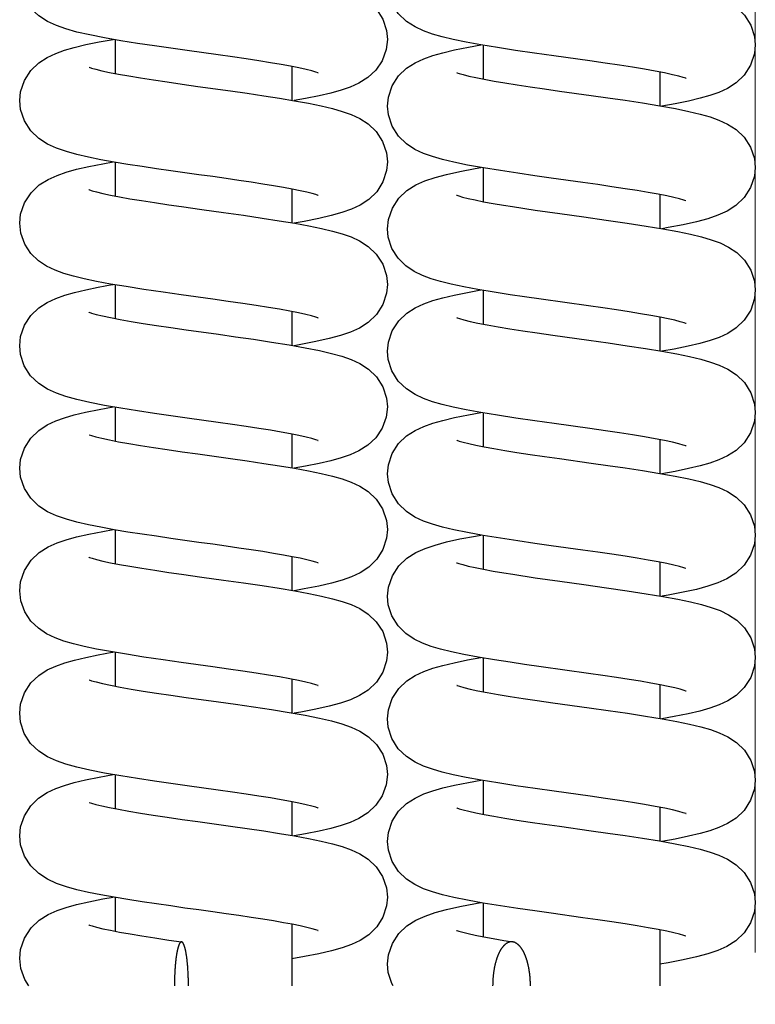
# Model space of a CAD drawing. Header units: millimetres. Extents: x 132157 to 155303, y 33763 to 45643.
# Tile 73 of 256: x 140717 to 140750, y 40535 to 40579. Entities that reach past the tile are written whole.
import ezdxf

# ---------------------------------------------------------------- set-up
doc = ezdxf.new("R2010")
doc.units = ezdxf.units.MM
doc.header["$LTSCALE"] = 20
doc.header["$PDMODE"] = 35
doc.header["$PDSIZE"] = 10
doc.linetypes.add('ČERCHOVANÁ2', pattern=[12.7, 6.35, -3.175, 0, -3.175])
doc.linetypes.add('ČÁRKOVANÁ2', pattern=[9.525, 6.35, -3.175])
doc.layers.add('KOTY', color=7, linetype='Continuous')
doc.layers.add('PŘEJEZD', color=7, linetype='ČÁRKOVANÁ2')
doc.layers.add('OSY', color=1, linetype='ČERCHOVANÁ2', lineweight=9)
doc.styles.get("Standard").update_dxf_attribs({"font": 'arial.ttf'})
doc.dimstyles.get("Standard").update_dxf_attribs({"dimscale": 20, "dimtxt": 3, "dimasz": 3, "dimexe": 1, "dimexo": 0, "dimgap": 1.5, "dimtad": 1, "dimdsep": 46, "dimtxsty": 'Standard', "dimcen": 0, "dimdle": 1, "dimclrd": 256, "dimclre": 256, "dimclrt": 256, "dimaunit": 1, "dimadec": 0, "dimazin": 0, "dimtfac": 0.6, "dimtmove": 0, "dimatfit": 3, "dimfxl": 0, "dimtolj": 1, "dimarcsym": 0})

# ---------------------------------------------------------------- blocks, each defined once
blk = doc.blocks.new('*D529')
at = {"layer": 'Defpoints', "color": 0, "ltscale": 0.5}
for p in [(139486.503, 40683.925), (140853.17, 40683.925), (140853.17, 40069.259)]:
    blk.add_point(p, dxfattribs=at)
at = {"layer": 'KOTY', "lineweight": -2, "ltscale": 0.5}
for p, q in [((140853.17, 40683.925), (139466.503, 40683.925)), ((139486.503, 40129.259), (139486.503, 40623.925)), ((140853.17, 40069.259), (139466.503, 40069.259))]:
    blk.add_line(p, q, dxfattribs=at)
at = {"layer": 'KOTY', "ltscale": 0.5}
for points in [[(139476.503, 40623.925), (139496.503, 40623.925), (139486.503, 40683.925)], [(139476.503, 40129.259), (139496.503, 40129.259), (139486.503, 40069.259)]]:
    blk.add_solid(points, dxfattribs=at)
at = {"layer": 'KOTY', "ltscale": 0.5, "insert": (139418.543, 40376.592), "char_height": 60, "attachment_point": 5, "rotation": 90}
blk.add_mtext('\\A1;TYČ 922', dxfattribs=at)

msp = doc.modelspace()

# ---------------------------------------------------------------- linework, layer by layer
at = {"layer": 'OSY', "ltscale": 0.5}
msp.add_line((140749.8365, 34309.2588), (140749.8365, 40699.2588), dxfattribs=at)
at = {"layer": 'PŘEJEZD', "ltscale": 0.5}
for p, q in [((140720.8365, 40578.5333), (140720.8365, 40577.0024)), ((140737.5031, 40578.2821), (140737.5031, 40576.7516)), ((140728.8365, 40577.3203), (140728.8365, 40575.7897)), ((140745.5031, 40577.0693), (140745.5031, 40575.54)), ((140720.8365, 40572.9768), (140720.8365, 40571.4471)), ((140737.5031, 40572.7262), (140737.5031, 40571.196)), ((140728.8365, 40571.7652), (140728.8365, 40570.2343)), ((140745.5031, 40571.5145), (140745.5031, 40569.9837)), ((140720.8365, 40567.4223), (140720.8365, 40565.8919)), ((140737.5031, 40567.172), (140737.5031, 40565.6415)), ((140742.277, 40566.4691), (140740.1298, 40566.7701)), ((140728.8365, 40566.2094), (140728.8365, 40564.6788)), ((140745.5031, 40565.9595), (140745.5031, 40564.4287)), ((140720.8365, 40561.8673), (140720.8365, 40560.3364)), ((140737.5031, 40561.6161), (140737.5031, 40560.0856)), ((140728.8365, 40560.6543), (140728.8365, 40559.1237)), ((140745.5031, 40560.4033), (140745.5031, 40558.874)), ((140720.8365, 40556.3108), (140720.8365, 40554.7811)), ((140737.5031, 40556.0602), (140737.5031, 40554.53)), ((140728.8365, 40555.0992), (140728.8365, 40553.5683)), ((140745.5031, 40554.8485), (140745.5031, 40553.3177)), ((140720.8365, 40550.7563), (140720.8365, 40549.2259)), ((140737.5031, 40550.506), (140737.5031, 40548.9755)), ((140742.2801, 40549.8027), (140740.1339, 40550.1035)), ((140728.8365, 40549.5434), (140728.8365, 40548.0128)), ((140745.5031, 40549.2934), (140745.5031, 40547.7627)), ((140720.8365, 40545.2013), (140720.8365, 40543.6704)), ((140737.5031, 40544.9501), (140737.5031, 40543.4196)), ((140728.8365, 40543.9883), (140728.8365, 40542.4577)), ((140745.5031, 40543.7373), (140745.5031, 40542.208)), ((140720.8365, 40539.6448), (140720.8365, 40538.1151)), ((140737.5031, 40539.3942), (140737.5031, 40537.864)), ((140728.8365, 40538.4332), (140728.8365, 40535.6369)), ((140745.5031, 40538.1825), (140745.5031, 40535.6369))]:
    msp.add_line(p, q, dxfattribs=at)
for points in [[(140724.042, 40582.0503), (140725.5073, 40581.8452), (140726.2846, 40581.7358), (140727.0959, 40581.6189), (140727.919, 40581.4948), (140728.7131, 40581.3667), (140729.4436, 40581.2371), (140730.0873, 40581.1079), (140730.6361, 40580.9795), (140731.1037, 40580.8478), (140731.5188, 40580.7016), (140731.914, 40580.5187), (140732.304, 40580.2673), (140732.6667, 40579.9187), (140732.956, 40579.4685), (140733.1289, 40578.9553), (140733.1698, 40578.5497)], [(140740.6517, 40581.808), (140742.2826, 40581.5796), (140743.1586, 40581.4559), (140744.0255, 40581.3296), (140744.8491, 40581.2031), (140745.6014, 40581.0784), (140746.2709, 40580.9561), (140746.8565, 40580.8351), (140747.3617, 40580.7139), (140747.8008, 40580.5878), (140748.1979, 40580.4462), (140748.5846, 40580.2662), (140748.977, 40580.012), (140749.3444, 40579.6548), (140749.6332, 40579.196), (140749.7997, 40578.6841), (140749.8365, 40578.2993)], [(140725.4927, 40577.8468), (140724.0927, 40578.0426), (140723.3582, 40578.1461), (140722.6067, 40578.2544), (140721.8458, 40578.3686), (140721.0857, 40578.4898), (140720.3524, 40578.6176), (140719.6822, 40578.7491), (140719.0967, 40578.8829), (140718.598, 40579.0208), (140718.1641, 40579.172), (140717.7593, 40579.3587), (140717.3638, 40579.6142), (140717, 40579.9664), (140716.7128, 40580.4177), (140716.5423, 40580.9308), (140716.5031, 40581.3279)], [(140742.3339, 40577.5718), (140740.7108, 40577.799), (140739.8381, 40577.9223), (140738.974, 40578.0482), (140738.1524, 40578.1745), (140737.401, 40578.299), (140736.7322, 40578.4213), (140736.1468, 40578.5424), (140735.6415, 40578.6637), (140735.2024, 40578.7899), (140734.8053, 40578.9318), (140734.4186, 40579.1123), (140734.0265, 40579.3669), (140733.6596, 40579.7248), (140733.3713, 40580.1847), (140733.2054, 40580.6989), (140733.1698, 40581.0774)], [(140716.5031, 40575.7721), (140716.5434, 40576.1746), (140716.7152, 40576.6872), (140717.0033, 40577.1374), (140717.3631, 40577.4851), (140717.7477, 40577.7349), (140718.1352, 40577.9163), (140718.5365, 40578.0598), (140718.9785, 40578.1868), (140719.4924, 40578.3099), (140720.1038, 40578.4356), (140720.7379, 40578.5504)], [(140733.1698, 40578.5502), (140733.1164, 40578.0867), (140732.9322, 40577.5835), (140732.6466, 40577.1574), (140732.2806, 40576.8148), (140731.878, 40576.5621), (140731.4764, 40576.3816), (140731.0636, 40576.2397), (140730.6055, 40576.1126), (140730.0748, 40575.9893), (140729.4527, 40575.8645), (140728.9373, 40575.7729)], [(140733.1698, 40575.5217), (140733.2103, 40575.9254), (140733.3829, 40576.4389), (140733.6722, 40576.8898), (140734.0344, 40577.2383), (140734.4224, 40577.4889), (140734.814, 40577.6708), (140735.2215, 40577.8152), (140735.676, 40577.9444), (140736.2084, 40578.0703), (140736.8397, 40578.1984), (140737.4015, 40578.299)], [(140749.8365, 40578.2998), (140749.7972, 40577.9024), (140749.624, 40577.3839), (140749.3318, 40576.929), (140748.9669, 40576.5793), (140748.5777, 40576.3293), (140748.1857, 40576.1481), (140747.7791, 40576.0045), (140747.3307, 40575.8772), (140746.812, 40575.7542), (140746.2013, 40575.6297), (140745.6034, 40575.5219)], [(140730.017, 40577.0373), (140730.0264, 40577.0326), (140730.0223, 40577.0336), (140729.9212, 40577.0681), (140729.7348, 40577.1218), (140729.477, 40577.186), (140729.1569, 40577.2565), (140728.7799, 40577.3315), (140728.3496, 40577.41), (140727.8688, 40577.4915), (140727.3399, 40577.5759), (140726.7651, 40577.6633), (140726.1477, 40577.7536), (140725.4927, 40577.8468)], [(140746.6878, 40576.7848), (140746.6965, 40576.7806), (140746.6826, 40576.7856), (140746.569, 40576.8235), (140746.3669, 40576.8805), (140746.0842, 40576.9493), (140745.7272, 40577.026), (140745.3015, 40577.1083), (140744.8136, 40577.1946), (140744.2704, 40577.284), (140743.6793, 40577.3757), (140743.0377, 40577.4708), (140742.3339, 40577.5718)], [(140719.6537, 40577.2861), (140719.6448, 40577.2904), (140719.6529, 40577.2878), (140719.7586, 40577.252), (140719.9523, 40577.1967), (140720.2238, 40577.1298), (140720.5668, 40577.0552), (140720.9761, 40576.9751), (140721.4475, 40576.8907), (140721.9766, 40576.8027), (140722.5591, 40576.7115), (140723.1899, 40576.6174), (140723.8633, 40576.5203), (140724.5726, 40576.4203), (140726.0626, 40576.2119)], [(140736.3216, 40577.0351), (140736.3125, 40577.0396), (140736.3176, 40577.0382), (140736.4169, 40577.0043), (140736.6, 40576.9514), (140736.8563, 40576.8874), (140737.177, 40576.8165), (140737.5577, 40576.7407), (140737.9959, 40576.6608), (140738.4899, 40576.5772), (140739.0381, 40576.49), (140739.6373, 40576.3993), (140740.2811, 40576.3055), (140740.9622, 40576.2088)], [(140726.0626, 40576.2119), (140726.8176, 40576.1041), (140727.5605, 40575.9944), (140728.2776, 40575.8829), (140728.9568, 40575.7697), (140729.5882, 40575.6542), (140730.1625, 40575.5362), (140730.6724, 40575.4148), (140731.1224, 40575.2866), (140731.5298, 40575.1418), (140731.9179, 40574.9612), (140732.3002, 40574.7149), (140732.6591, 40574.3724), (140732.9499, 40573.9257), (140733.1269, 40573.41), (140733.1698, 40572.9944)], [(140740.9622, 40576.2088), (140742.4048, 40576.0071), (140743.1612, 40575.9002), (140743.9385, 40575.7872), (140744.73, 40575.6665), (140745.5048, 40575.5397), (140746.2134, 40575.4118), (140746.8237, 40575.287), (140747.3402, 40575.1642), (140747.7859, 40575.0372), (140748.1901, 40574.894), (140748.5802, 40574.7132), (140748.9676, 40574.4639), (140749.3308, 40574.116), (140749.6221, 40573.664), (140749.7958, 40573.1487), (140749.8365, 40572.744)], [(140730.0183, 40571.4813), (140730.0269, 40571.477), (140730.0231, 40571.4779), (140729.9292, 40571.5102), (140729.7569, 40571.5605), (140729.5154, 40571.6216), (140729.2127, 40571.6894), (140728.8562, 40571.7616), (140728.4518, 40571.8366), (140728.0037, 40571.9138), (140727.5158, 40571.993), (140726.9921, 40572.0739), (140726.4368, 40572.1563), (140725.854, 40572.2403), (140725.2484, 40572.3258), (140724.625, 40572.413), (140723.9889, 40572.5018), (140723.3443, 40572.5927), (140722.6959, 40572.686), (140722.0487, 40572.7822), (140721.4089, 40572.8818), (140720.7832, 40572.9857), (140720.1819, 40573.0941), (140719.6173, 40573.2075), (140719.0963, 40573.3277), (140718.6173, 40573.4596), (140718.1754, 40573.6123), (140717.7608, 40573.8026), (140717.3633, 40574.0593), (140717.0022, 40574.4084), (140716.717, 40574.8536), (140716.5445, 40575.3647), (140716.5031, 40575.7725)], [(140742.0211, 40572.0605), (140740.5897, 40572.2606), (140739.841, 40572.3665), (140739.0712, 40572.4784), (140738.2856, 40572.5981), (140737.5132, 40572.7244), (140736.8005, 40572.8529), (140736.1803, 40572.9796), (140735.6568, 40573.1044), (140735.2079, 40573.2329), (140734.803, 40573.3774), (140734.4127, 40573.5601), (140734.0258, 40573.8122), (140733.665, 40574.1628), (140733.3778, 40574.6155), (140733.2081, 40575.1296), (140733.1698, 40575.5221)], [(140716.5031, 40570.2167), (140716.5432, 40570.6185), (140716.7185, 40571.1386), (140717.0168, 40571.5983), (140717.3921, 40571.952), (140717.7925, 40572.2035), (140718.1934, 40572.384), (140718.6123, 40572.5281), (140719.0821, 40572.658), (140719.6285, 40572.7841), (140720.2657, 40572.9109), (140720.7367, 40572.994)], [(140733.1698, 40572.9949), (140733.1316, 40572.6028), (140732.964, 40572.093), (140732.6808, 40571.6431), (140732.3214, 40571.2909), (140731.9305, 40571.0349), (140731.5317, 40570.8482), (140731.1079, 40570.6981), (140730.6235, 40570.5619), (140730.0531, 40570.4293), (140729.3956, 40570.2985), (140728.9365, 40570.2176)], [(140733.1698, 40569.9663), (140733.2133, 40570.3847), (140733.3894, 40570.8971), (140733.6797, 40571.3434), (140734.0471, 40571.6927), (140734.4503, 40571.9484), (140734.869, 40572.1371), (140735.3238, 40572.2913), (140735.8434, 40572.431), (140736.4497, 40572.5661), (140737.1482, 40572.7001), (140737.4049, 40572.7439)], [(140749.8365, 40572.7445), (140749.7967, 40572.3442), (140749.6238, 40571.8282), (140749.3318, 40571.3737), (140748.9601, 40571.0187), (140748.5543, 40570.7615), (140748.1363, 40570.5733), (140747.6852, 40570.4203), (140747.1719, 40570.282), (140746.575, 40570.1485), (140745.8846, 40570.0155), (140745.6026, 40569.9672)], [(140746.6831, 40571.2318), (140746.6926, 40571.2271), (140746.6897, 40571.2275), (140746.5905, 40571.2615), (140746.4054, 40571.315), (140746.1462, 40571.3796), (140745.8208, 40571.4514), (140745.434, 40571.5282), (140744.9893, 40571.609), (140744.4897, 40571.6933), (140743.938, 40571.7808), (140743.3389, 40571.8713), (140742.6978, 40571.9646), (140742.0211, 40572.0605)], [(140719.6546, 40571.7303), (140719.6396, 40571.7376), (140719.6624, 40571.729), (140719.7817, 40571.6896), (140719.9868, 40571.6323), (140720.2662, 40571.5648), (140720.6135, 40571.4903), (140721.0248, 40571.4107), (140721.4977, 40571.3267), (140722.0299, 40571.2388), (140722.6184, 40571.1472), (140723.2594, 40571.0519), (140723.8297, 40570.9698)], [(140736.3027, 40571.4888), (140736.3121, 40571.485), (140736.4011, 40571.454), (140736.5759, 40571.4026), (140736.8265, 40571.3391), (140737.1447, 40571.268), (140737.523, 40571.192), (140737.954, 40571.1129), (140738.4302, 40571.0317), (140738.8384, 40570.9659)], [(140723.8297, 40570.9698), (140724.7552, 40570.8395), (140725.734, 40570.7028), (140726.6463, 40570.5735), (140727.4884, 40570.4499), (140728.2614, 40570.3302), (140728.9688, 40570.2122), (140729.6076, 40570.0952), (140730.1743, 40569.9783), (140730.6726, 40569.8595), (140731.1139, 40569.7339), (140731.5184, 40569.5911), (140731.9084, 40569.411), (140732.2956, 40569.1631), (140732.6598, 40568.8163), (140732.953, 40568.3641), (140733.1285, 40567.8469), (140733.1698, 40567.4391)], [(140738.8385, 40570.9658), (140739.8561, 40570.8117), (140740.9767, 40570.6514), (140742.0625, 40570.4997), (140743.086, 40570.3556), (140744.0305, 40570.2182), (140744.8876, 40570.0863), (140745.6516, 40569.959), (140746.3213, 40569.8356), (140746.9019, 40569.7143), (140747.4037, 40569.5922), (140747.8417, 40569.464), (140748.2397, 40569.3185), (140748.6232, 40569.1343), (140749.0017, 40568.8819), (140749.3523, 40568.5345), (140749.631, 40568.09), (140749.7973, 40567.5855), (140749.8365, 40567.1887)], [(140723.8159, 40566.9707), (140723.0012, 40567.0864), (140722.1293, 40567.2147), (140721.3325, 40567.3388), (140720.6163, 40567.4594), (140719.9811, 40567.5776), (140719.4229, 40567.6949), (140718.9345, 40567.8141), (140718.5019, 40567.9406), (140718.1033, 40568.086), (140717.7205, 40568.2692), (140717.3478, 40568.5161), (140717.0083, 40568.8458), (140716.7346, 40569.2626), (140716.5546, 40569.762), (140716.5031, 40570.2172)], [(140738.7295, 40566.9743), (140738.009, 40567.0868), (140737.2691, 40567.2115), (140736.6223, 40567.3322), (140736.0608, 40567.451), (140735.5746, 40567.5708), (140735.1472, 40567.6971), (140734.7545, 40567.842), (140734.3738, 40568.0263), (140733.9973, 40568.2795), (140733.6477, 40568.6287), (140733.3705, 40569.0757), (140733.2067, 40569.5815), (140733.1698, 40569.9668)], [(140716.5031, 40564.6614), (140716.5458, 40565.076), (140716.7222, 40565.591), (140717.0121, 40566.0374), (140717.37, 40566.3798), (140717.7509, 40566.626), (140718.1373, 40566.8065), (140718.5425, 40566.9511), (140718.9891, 40567.0789), (140719.495, 40567.1998), (140720.0656, 40567.3175), (140720.6949, 40567.433), (140720.7343, 40567.4395)], [(140733.1698, 40567.4395), (140733.1297, 40567.038), (140732.9569, 40566.5226), (140732.6665, 40566.0703), (140732.2988, 40565.7179), (140731.8985, 40565.4623), (140731.4868, 40565.275), (140731.041, 40565.1221), (140730.5261, 40564.9822), (140729.9257, 40564.8472), (140729.2481, 40564.716), (140728.9331, 40564.6617)], [(140733.1698, 40564.411), (140733.2109, 40564.8175), (140733.3856, 40565.3338), (140733.6779, 40565.7859), (140734.0419, 40566.1334), (140734.4298, 40566.3822), (140734.8205, 40566.5627), (140735.226, 40566.706), (140735.6729, 40566.8329), (140736.1893, 40566.9555), (140736.797, 40567.0796), (140737.4028, 40567.1889)], [(140749.8365, 40567.1891), (140749.7978, 40566.7948), (140749.6268, 40566.2791), (140749.3376, 40565.8253), (140748.9746, 40565.4746), (140748.5854, 40565.2227), (140748.1927, 40565.0402), (140747.7843, 40564.8954), (140747.3286, 40564.766), (140746.7942, 40564.6397), (140746.1593, 40564.511), (140745.6046, 40564.4119)], [(140730.0114, 40565.9295), (140730.0282, 40565.9211), (140730.0204, 40565.9236), (140729.9176, 40565.9585), (140729.7297, 40566.0125), (140729.4657, 40566.0779), (140729.1329, 40566.1509), (140728.7367, 40566.229), (140728.2817, 40566.3112), (140727.7725, 40566.3966), (140727.2138, 40566.4847), (140726.6086, 40566.5758), (140725.9556, 40566.6705), (140725.2535, 40566.7698), (140723.8159, 40566.9707)], [(140740.1298, 40566.7701), (140739.3779, 40566.878), (140738.7294, 40566.9743)], [(140719.6565, 40566.174), (140719.6467, 40566.1789), (140719.6516, 40566.1777), (140719.7601, 40566.1409), (140719.9642, 40566.0829), (140720.2545, 40566.0121), (140720.6215, 40565.9334), (140721.056, 40565.8496), (140721.5518, 40565.7622), (140722.1036, 40565.6717), (140722.7062, 40565.5786), (140723.3541, 40565.4828), (140724.0411, 40565.3844)], [(140746.7023, 40565.6672), (140746.6942, 40565.6704), (140746.6074, 40565.7008), (140746.4383, 40565.7507), (140746.1967, 40565.8124), (140745.8913, 40565.8812), (140745.5273, 40565.955), (140745.108, 40566.0327), (140744.636, 40566.1138), (140744.1139, 40566.1981), (140743.5444, 40566.2854), (140742.9308, 40566.3757), (140742.277, 40566.4691)], [(140736.3198, 40565.9253), (140736.3107, 40565.9298), (140736.322, 40565.9259), (140736.433, 40565.8886), (140736.6327, 40565.832), (140736.9132, 40565.7635), (140737.2682, 40565.687), (140737.692, 40565.6049), (140738.1782, 40565.5186), (140738.7195, 40565.4294), (140739.3092, 40565.3378), (140739.9515, 40565.2425), (140740.6585, 40565.141)], [(140724.0411, 40565.3844), (140725.5062, 40565.1793), (140726.2834, 40565.07), (140727.0945, 40564.9531), (140727.9174, 40564.8291), (140728.7117, 40564.7009), (140729.4424, 40564.5713), (140730.0863, 40564.4421), (140730.6355, 40564.3137), (140731.1034, 40564.1819), (140731.5185, 40564.0357), (140731.9138, 40563.8528), (140732.3039, 40563.6014), (140732.6666, 40563.2527), (140732.956, 40562.8026), (140733.1289, 40562.2894), (140733.1698, 40561.8837)], [(140740.6585, 40565.141), (140742.2918, 40564.9123), (140743.1673, 40564.7886), (140744.0328, 40564.6625), (140744.8548, 40564.5361), (140745.6056, 40564.4117), (140746.2739, 40564.2895), (140746.8587, 40564.1686), (140747.3635, 40564.0474), (140747.8022, 40563.9214), (140748.199, 40563.7797), (140748.5855, 40563.5997), (140748.9776, 40563.3455), (140749.3447, 40562.9885), (140749.6332, 40562.5299), (140749.7997, 40562.0182), (140749.8365, 40561.6333)], [(140725.4921, 40561.1809), (140724.092, 40561.3767), (140723.3574, 40561.4802), (140722.6059, 40561.5885), (140721.8449, 40561.7027), (140721.0847, 40561.824), (140720.3514, 40561.9518), (140719.6813, 40562.0833), (140719.0961, 40562.2171), (140718.5977, 40562.355), (140718.164, 40562.5061), (140717.7593, 40562.6927), (140717.3638, 40562.9483), (140717, 40563.3004), (140716.7128, 40563.7517), (140716.5423, 40564.2648), (140716.5031, 40564.6619)], [(140742.3404, 40560.9048), (140740.7197, 40561.1318), (140739.8466, 40561.255), (140738.9814, 40561.3811), (140738.1582, 40561.5076), (140737.4052, 40561.6323), (140736.7353, 40561.7547), (140736.1491, 40561.8759), (140735.6433, 40561.9972), (140735.2038, 40562.1235), (140734.8064, 40562.2654), (140734.4195, 40562.4458), (140734.0271, 40562.7005), (140733.6598, 40563.0585), (140733.3713, 40563.5187), (140733.2054, 40564.033), (140733.1698, 40564.4114)], [(140716.5031, 40559.1061), (140716.5434, 40559.5085), (140716.7151, 40560.021), (140717.003, 40560.4711), (140717.3628, 40560.8188), (140717.7473, 40561.0687), (140718.1348, 40561.2501), (140718.536, 40561.3936), (140718.978, 40561.5206), (140719.4919, 40561.6438), (140720.1034, 40561.7695), (140720.7379, 40561.8844)], [(140733.1698, 40561.8842), (140733.1162, 40561.42), (140732.9319, 40560.917), (140732.6465, 40560.4913), (140732.2806, 40560.1488), (140731.878, 40559.8962), (140731.4764, 40559.7157), (140731.0637, 40559.5737), (140730.6058, 40559.4467), (140730.0753, 40559.3234), (140729.4535, 40559.1987), (140728.9373, 40559.1069)], [(140733.1698, 40558.8557), (140733.2103, 40559.2593), (140733.3827, 40559.7726), (140733.672, 40560.2235), (140734.034, 40560.572), (140734.4219, 40560.8226), (140734.8134, 40561.0045), (140735.2208, 40561.149), (140735.6753, 40561.2782), (140736.2074, 40561.4041), (140736.8385, 40561.5322), (140737.4015, 40561.633)], [(140749.8365, 40561.6338), (140749.7972, 40561.2364), (140749.624, 40560.7178), (140749.3318, 40560.263), (140748.9669, 40559.9133), (140748.5777, 40559.6633), (140748.1858, 40559.4821), (140747.7791, 40559.3385), (140747.3308, 40559.2112), (140746.8122, 40559.0883), (140746.2017, 40558.9638), (140745.6034, 40558.8559)], [(140730.017, 40560.3713), (140730.0264, 40560.3666), (140730.0223, 40560.3676), (140729.9212, 40560.4021), (140729.7348, 40560.4557), (140729.477, 40560.52), (140729.1569, 40560.5905), (140728.7798, 40560.6655), (140728.3495, 40560.744), (140727.8687, 40560.8255), (140727.3396, 40560.91), (140726.7648, 40560.9973), (140726.1473, 40561.0876), (140725.4921, 40561.1809)], [(140746.6878, 40560.1188), (140746.6965, 40560.1146), (140746.6826, 40560.1195), (140746.5693, 40560.1574), (140746.3673, 40560.2144), (140746.0851, 40560.2831), (140745.7285, 40560.3597), (140745.3035, 40560.4419), (140744.8163, 40560.5282), (140744.2739, 40560.6174), (140743.6837, 40560.709), (140743.043, 40560.8041), (140742.3404, 40560.9048)], [(140719.6537, 40560.6201), (140719.6448, 40560.6244), (140719.6529, 40560.6218), (140719.7586, 40560.586), (140719.9523, 40560.5307), (140720.2239, 40560.4638), (140720.5668, 40560.3892), (140720.9761, 40560.3091), (140721.4474, 40560.2247), (140721.9764, 40560.1367), (140722.5588, 40560.0456), (140723.1895, 40559.9514), (140723.8629, 40559.8544), (140724.5722, 40559.7544), (140726.062, 40559.546)], [(140736.3215, 40560.3691), (140736.3124, 40560.3736), (140736.3176, 40560.3722), (140736.417, 40560.3383), (140736.6, 40560.2854), (140736.8563, 40560.2214), (140737.1769, 40560.1505), (140737.5576, 40560.0747), (140737.9956, 40559.9949), (140738.4895, 40559.9113), (140739.0377, 40559.824), (140739.6368, 40559.7333), (140740.2806, 40559.6395), (140740.9616, 40559.5429)], [(140726.062, 40559.546), (140726.817, 40559.4382), (140727.5599, 40559.3285), (140728.277, 40559.217), (140728.9563, 40559.1038), (140729.5878, 40558.9883), (140730.1621, 40558.8703), (140730.6722, 40558.7489), (140731.1222, 40558.6207), (140731.5297, 40558.4759), (140731.9179, 40558.2953), (140732.3002, 40558.0489), (140732.6591, 40557.7065), (140732.9499, 40557.2597), (140733.1269, 40556.744), (140733.1698, 40556.3284)], [(140740.9616, 40559.5429), (140742.4042, 40559.3412), (140743.1605, 40559.2343), (140743.9376, 40559.1213), (140744.729, 40559.0007), (140745.5038, 40558.8739), (140746.2126, 40558.746), (140746.8232, 40558.6211), (140747.3399, 40558.4982), (140747.7857, 40558.3713), (140748.1899, 40558.228), (140748.5801, 40558.0473), (140748.9675, 40557.798), (140749.3308, 40557.45), (140749.6221, 40556.998), (140749.7958, 40556.4827), (140749.8365, 40556.078)], [(140730.0183, 40554.8153), (140730.0269, 40554.8111), (140730.0231, 40554.8119), (140729.9293, 40554.8442), (140729.7569, 40554.8945), (140729.5154, 40554.9556), (140729.2127, 40555.0234), (140728.8562, 40555.0956), (140728.4518, 40555.1706), (140728.0036, 40555.2479), (140727.5157, 40555.327), (140726.9921, 40555.4079), (140726.4367, 40555.4903), (140725.8539, 40555.5743), (140725.2483, 40555.6599), (140724.6249, 40555.747), (140723.9888, 40555.8358), (140723.3442, 40555.9267), (140722.6957, 40556.02), (140722.0485, 40556.1162), (140721.4086, 40556.2159), (140720.7829, 40556.3197), (140720.1816, 40556.4282), (140719.6169, 40556.5416), (140719.096, 40556.6618), (140718.617, 40556.7937), (140718.1752, 40556.9463), (140717.7607, 40557.1366), (140717.3632, 40557.3934), (140717.0022, 40557.7425), (140716.717, 40558.1877), (140716.5445, 40558.6987), (140716.5031, 40559.1065)], [(140742.0205, 40555.3946), (140740.589, 40555.5947), (140739.8403, 40555.7006), (140739.0704, 40555.8126), (140738.2846, 40555.9323), (140737.5122, 40556.0586), (140736.7997, 40556.187), (140736.1797, 40556.3138), (140735.6565, 40556.4385), (140735.2077, 40556.5669), (140734.8029, 40556.7115), (140734.4127, 40556.8942), (140734.0257, 40557.1462), (140733.665, 40557.4968), (140733.3778, 40557.9495), (140733.2081, 40558.4636), (140733.1698, 40558.8561)], [(140716.5031, 40553.5507), (140716.5433, 40553.9526), (140716.7185, 40554.4727), (140717.0169, 40554.9324), (140717.3923, 40555.2861), (140717.7927, 40555.5376), (140718.1936, 40555.7181), (140718.6126, 40555.8622), (140719.0826, 40555.9921), (140719.6291, 40556.1182), (140720.2665, 40556.2451), (140720.7367, 40556.328)], [(140733.1698, 40556.3289), (140733.1316, 40555.937), (140732.9642, 40555.4273), (140732.6812, 40554.9775), (140732.322, 40554.6253), (140731.9313, 40554.3693), (140731.5327, 40554.1826), (140731.1093, 40554.0325), (140730.6255, 40553.8964), (140730.0556, 40553.7639), (140729.3984, 40553.633), (140728.9365, 40553.5516)], [(140733.1698, 40553.3003), (140733.2134, 40553.7191), (140733.3896, 40554.2315), (140733.6799, 40554.6777), (140734.0474, 40555.0269), (140734.4507, 40555.2827), (140734.8697, 40555.4714), (140735.3248, 40555.6256), (140735.8447, 40555.7653), (140736.4514, 40555.9004), (140737.1502, 40556.0344), (140737.4049, 40556.0779)], [(140749.8365, 40556.0785), (140749.7966, 40555.6781), (140749.6237, 40555.1619), (140749.3315, 40554.7073), (140748.9596, 40554.3524), (140748.5539, 40554.0953), (140748.1359, 40553.9072), (140747.685, 40553.7542), (140747.1716, 40553.6159), (140746.5746, 40553.4824), (140745.884, 40553.3494), (140745.6025, 40553.3012)], [(140719.6545, 40555.0644), (140719.6395, 40555.0716), (140719.6627, 40555.0629), (140719.7823, 40555.0234), (140719.9877, 40554.9661), (140720.2675, 40554.8985), (140720.6152, 40554.8239), (140721.027, 40554.7443), (140721.5004, 40554.6603), (140722.0331, 40554.5723), (140722.6221, 40554.4806), (140723.2636, 40554.3853), (140723.8343, 40554.3031)], [(140746.6831, 40554.5658), (140746.6926, 40554.5611), (140746.6897, 40554.5615), (140746.5905, 40554.5955), (140746.4054, 40554.649), (140746.1463, 40554.7136), (140745.8208, 40554.7854), (140745.434, 40554.8622), (140744.9892, 40554.943), (140744.4895, 40555.0273), (140743.9377, 40555.1149), (140743.3385, 40555.2054), (140742.6972, 40555.2987), (140742.0205, 40555.3946)], [(140736.3027, 40554.8228), (140736.3122, 40554.8189), (140736.4016, 40554.7878), (140736.577, 40554.7363), (140736.828, 40554.6727), (140737.1467, 40554.6015), (140737.5256, 40554.5255), (140737.9572, 40554.4463), (140738.4339, 40554.3651), (140738.8425, 40554.2992)], [(140723.8343, 40554.3031), (140724.7594, 40554.1729), (140725.7377, 40554.0363), (140726.6495, 40553.907), (140727.4911, 40553.7835), (140728.2636, 40553.6638), (140728.9706, 40553.5459), (140729.6091, 40553.4289), (140730.1755, 40553.312), (140730.6735, 40553.1932), (140731.1148, 40553.0677), (140731.5191, 40552.9248), (140731.9089, 40552.7447), (140732.2961, 40552.4967), (140732.6601, 40552.1499), (140732.9532, 40551.6977), (140733.1285, 40551.1807), (140733.1698, 40550.7731)], [(140738.8426, 40554.2992), (140739.8601, 40554.1451), (140740.9804, 40553.9849), (140742.0658, 40553.8332), (140743.0888, 40553.6892), (140744.0328, 40553.5518), (140744.8895, 40553.42), (140745.6532, 40553.2927), (140746.3227, 40553.1693), (140746.9031, 40553.048), (140747.4046, 40552.9259), (140747.8425, 40552.7978), (140748.2403, 40552.6522), (140748.6238, 40552.468), (140749.0021, 40552.2155), (140749.3526, 40551.8681), (140749.6311, 40551.4237), (140749.7974, 40550.9194), (140749.8365, 40550.5227)], [(140723.8207, 40550.3041), (140723.0053, 40550.4198), (140722.1328, 40550.5481), (140721.3355, 40550.6723), (140720.6188, 40550.793), (140719.9832, 40550.9112), (140719.4246, 40551.0285), (140718.9359, 40551.1477), (140718.503, 40551.2742), (140718.1042, 40551.4196), (140717.7213, 40551.6028), (140717.3484, 40551.8496), (140717.0088, 40552.1791), (140716.735, 40552.5958), (140716.5548, 40553.0953), (140716.5031, 40553.5512)], [(140738.734, 40550.3076), (140738.0128, 40550.4202), (140737.2723, 40550.5449), (140736.6249, 40550.6657), (140736.0629, 40550.7845), (140735.5763, 40550.9043), (140735.1485, 40551.0307), (140734.7555, 40551.1756), (140734.3747, 40551.3598), (140733.998, 40551.6129), (140733.6482, 40551.9622), (140733.3707, 40552.4092), (140733.2067, 40552.9152), (140733.1698, 40553.3008)], [(140716.5031, 40547.9954), (140716.5458, 40548.4099), (140716.7221, 40548.9249), (140717.012, 40549.3713), (140717.3698, 40549.7136), (140717.7507, 40549.9599), (140718.1371, 40550.1404), (140718.5423, 40550.285), (140718.9888, 40550.4128), (140719.4947, 40550.5337), (140720.0652, 40550.6515), (140720.6945, 40550.7669), (140720.7343, 40550.7735)], [(140733.1698, 40550.7735), (140733.1297, 40550.372), (140732.9569, 40549.8567), (140732.6666, 40549.4045), (140732.299, 40549.0521), (140731.8988, 40548.7964), (140731.4871, 40548.6092), (140731.0415, 40548.4563), (140730.5269, 40548.3164), (140729.9267, 40548.1814), (140729.2492, 40548.0502), (140728.933, 40547.9957)], [(140733.1698, 40547.745), (140733.2109, 40548.1515), (140733.3855, 40548.6678), (140733.6779, 40549.1199), (140734.0419, 40549.4674), (140734.4298, 40549.7162), (140734.8206, 40549.8967), (140735.226, 40550.04), (140735.6729, 40550.1669), (140736.1895, 40550.2895), (140736.7973, 40550.4137), (140737.4028, 40550.5229)], [(140749.8365, 40550.5231), (140749.7978, 40550.1286), (140749.6267, 40549.6128), (140749.3373, 40549.159), (140748.9741, 40548.8083), (140748.5848, 40548.5564), (140748.1921, 40548.3739), (140747.7836, 40548.2292), (140747.3278, 40548.0998), (140746.7932, 40547.9735), (140746.1581, 40547.8448), (140745.6045, 40547.7458)], [(140730.0113, 40549.2635), (140730.0281, 40549.2551), (140730.0205, 40549.2576), (140729.9178, 40549.2924), (140729.7301, 40549.3463), (140729.4662, 40549.4118), (140729.1337, 40549.4847), (140728.7377, 40549.5628), (140728.283, 40549.645), (140727.7741, 40549.7303), (140727.2159, 40549.8184), (140726.6112, 40549.9094), (140725.9587, 40550.004), (140725.2571, 40550.1033), (140723.8207, 40550.3041)], [(140740.1339, 40550.1035), (140739.3823, 40550.2114), (140738.7339, 40550.3076)], [(140746.7023, 40549.0012), (140746.6943, 40549.0044), (140746.6078, 40549.0347), (140746.4389, 40549.0846), (140746.1974, 40549.1462), (140745.8923, 40549.2149), (140745.5286, 40549.2887), (140745.1095, 40549.3664), (140744.6378, 40549.4475), (140744.116, 40549.5318), (140743.5468, 40549.619), (140742.9335, 40549.7093), (140742.2801, 40549.8027)], [(140719.6565, 40549.508), (140719.6466, 40549.5129), (140719.6516, 40549.5117), (140719.7601, 40549.4749), (140719.9641, 40549.4169), (140720.2543, 40549.3461), (140720.6211, 40549.2674), (140721.0555, 40549.1837), (140721.5511, 40549.0963), (140722.1028, 40549.0058), (140722.7054, 40548.9127), (140723.3532, 40548.8169), (140724.0402, 40548.7186)], [(140736.3199, 40549.2593), (140736.3107, 40549.2637), (140736.322, 40549.2598), (140736.4331, 40549.2225), (140736.6331, 40549.1659), (140736.9138, 40549.0974), (140737.2693, 40549.0208), (140737.6937, 40548.9385), (140738.1806, 40548.8522), (140738.7229, 40548.7629), (140739.3135, 40548.6711), (140739.957, 40548.5757), (140740.6654, 40548.474)], [(140724.0402, 40548.7186), (140725.5052, 40548.5135), (140726.2822, 40548.4042), (140727.093, 40548.2873), (140727.9159, 40548.1633), (140728.7102, 40548.0352), (140729.4411, 40547.9056), (140730.0854, 40547.7763), (140730.6349, 40547.6478), (140731.103, 40547.516), (140731.5183, 40547.3698), (140731.9137, 40547.1869), (140732.3038, 40546.9354), (140732.6666, 40546.5868), (140732.9559, 40546.1366), (140733.1289, 40545.6234), (140733.1698, 40545.2177)], [(140740.6654, 40548.474), (140742.3011, 40548.245), (140743.1761, 40548.1214), (140744.0403, 40547.9954), (140744.8605, 40547.8692), (140745.6097, 40547.745), (140746.2769, 40547.6229), (140746.861, 40547.5021), (140747.3652, 40547.381), (140747.8036, 40547.2549), (140748.2001, 40547.1133), (140748.5863, 40546.9332), (140748.9782, 40546.679), (140749.345, 40546.3221), (140749.6333, 40545.8638), (140749.7996, 40545.3523), (140749.8365, 40544.9673)], [(140725.4915, 40544.515), (140724.0913, 40544.7108), (140723.3566, 40544.8143), (140722.6051, 40544.9226), (140721.8439, 40545.0368), (140721.0838, 40545.1582), (140720.3505, 40545.286), (140719.6805, 40545.4174), (140719.0955, 40545.5512), (140718.5973, 40545.6891), (140718.1638, 40545.8402), (140717.7592, 40546.0268), (140717.3638, 40546.2823), (140717, 40546.6344), (140716.7128, 40547.0858), (140716.5423, 40547.5988), (140716.5031, 40547.9959)], [(140742.3468, 40544.2379), (140740.7285, 40544.4645), (140739.8551, 40544.5878), (140738.9887, 40544.714), (140738.164, 40544.8407), (140737.4094, 40544.9656), (140736.7383, 40545.0881), (140736.1514, 40545.2094), (140735.645, 40545.3308), (140735.2052, 40545.4571), (140734.8075, 40545.599), (140734.4203, 40545.7794), (140734.0276, 40546.0341), (140733.66, 40546.3922), (140733.3713, 40546.8526), (140733.2054, 40547.3671), (140733.1698, 40547.7454)], [(140716.5031, 40542.4401), (140716.5433, 40542.8423), (140716.7149, 40543.3547), (140717.0027, 40543.8048), (140717.3624, 40544.1526), (140717.7468, 40544.4025), (140718.1343, 40544.5839), (140718.5355, 40544.7275), (140718.9775, 40544.8545), (140719.4915, 40544.9777), (140720.103, 40545.1034), (140720.7379, 40545.2184)], [(140733.1698, 40545.2182), (140733.1161, 40544.7533), (140732.9316, 40544.2505), (140732.6464, 40543.8251), (140732.2807, 40543.4828), (140731.8781, 40543.2302), (140731.4765, 40543.0497), (140731.0639, 40542.9078), (140730.6061, 40542.7808), (140730.0758, 40542.6575), (140729.4543, 40542.5328), (140728.9373, 40542.4409)], [(140733.1698, 40542.1897), (140733.2103, 40542.5931), (140733.3826, 40543.1063), (140733.6717, 40543.5571), (140734.0335, 40543.9056), (140734.4213, 40544.1563), (140734.8127, 40544.3383), (140735.2201, 40544.4828), (140735.6745, 40544.612), (140736.2065, 40544.7379), (140736.8374, 40544.866), (140737.4016, 40544.967)], [(140749.8365, 40544.9678), (140749.7972, 40544.5704), (140749.624, 40544.0518), (140749.3318, 40543.597), (140748.9669, 40543.2473), (140748.5778, 40542.9973), (140748.1858, 40542.8161), (140747.7792, 40542.6725), (140747.3309, 40542.5452), (140746.8124, 40542.4223), (140746.2022, 40542.2978), (140745.6034, 40542.1899)], [(140730.017, 40543.7053), (140730.0264, 40543.7006), (140730.0223, 40543.7016), (140729.9212, 40543.7361), (140729.7348, 40543.7897), (140729.477, 40543.854), (140729.1569, 40543.9245), (140728.7798, 40543.9995), (140728.3494, 40544.078), (140727.8685, 40544.1596), (140727.3393, 40544.244), (140726.7644, 40544.3314), (140726.1468, 40544.4217), (140725.4915, 40544.515)], [(140719.6536, 40543.9541), (140719.6448, 40543.9585), (140719.6529, 40543.9558), (140719.7587, 40543.92), (140719.9523, 40543.8647), (140720.2239, 40543.7978), (140720.5668, 40543.7232), (140720.976, 40543.6431), (140721.4473, 40543.5587), (140721.9762, 40543.4708), (140722.5585, 40543.3796), (140723.1892, 40543.2855), (140723.8625, 40543.1884), (140724.5717, 40543.0885), (140726.0614, 40542.8801)], [(140746.6878, 40543.4528), (140746.6966, 40543.4486), (140746.6827, 40543.4535), (140746.5695, 40543.4914), (140746.3678, 40543.5483), (140746.0859, 40543.6169), (140745.7298, 40543.6935), (140745.3054, 40543.7756), (140744.8189, 40543.8617), (140744.2775, 40543.9509), (140743.6881, 40544.0424), (140743.0484, 40544.1373), (140742.3468, 40544.2379)], [(140736.3215, 40543.7031), (140736.3124, 40543.7076), (140736.3176, 40543.7062), (140736.417, 40543.6722), (140736.6, 40543.6194), (140736.8562, 40543.5554), (140737.1768, 40543.4845), (140737.5574, 40543.4088), (140737.9954, 40543.3289), (140738.4892, 40543.2453), (140739.0373, 40543.1581), (140739.6363, 40543.0674), (140740.2801, 40542.9736), (140740.9611, 40542.877)], [(140726.0614, 40542.8801), (140726.8164, 40542.7723), (140727.5593, 40542.6626), (140728.2765, 40542.5511), (140728.9557, 40542.4378), (140729.5873, 40542.3224), (140730.1617, 40542.2044), (140730.6719, 40542.083), (140731.122, 40541.9547), (140731.5296, 40541.8099), (140731.9178, 40541.6293), (140732.3001, 40541.383), (140732.6591, 40541.0405), (140732.9499, 40540.5937), (140733.1269, 40540.078), (140733.1698, 40539.6624)], [(140740.9611, 40542.877), (140742.4036, 40542.6753), (140743.1598, 40542.5684), (140743.9368, 40542.4554), (140744.7279, 40542.3349), (140745.5028, 40542.2081), (140746.2118, 40542.0801), (140746.8227, 40541.9552), (140747.3395, 40541.8323), (140747.7854, 40541.7053), (140748.1898, 40541.5621), (140748.5799, 40541.3813), (140748.9674, 40541.1321), (140749.3307, 40540.7841), (140749.622, 40540.3321), (140749.7958, 40539.8168), (140749.8365, 40539.412)], [(140730.0183, 40538.1493), (140730.0269, 40538.1451), (140730.0231, 40538.1459), (140729.9293, 40538.1782), (140729.7569, 40538.2285), (140729.5154, 40538.2896), (140729.2127, 40538.3575), (140728.8562, 40538.4296), (140728.4517, 40538.5046), (140728.0036, 40538.5819), (140727.5157, 40538.661), (140726.992, 40538.7419), (140726.4366, 40538.8243), (140725.8538, 40538.9083), (140725.2482, 40538.9939), (140724.6248, 40539.081), (140723.9886, 40539.1698), (140723.3441, 40539.2607), (140722.6956, 40539.354), (140722.0483, 40539.4502), (140721.4084, 40539.5499), (140720.7826, 40539.6538), (140720.1812, 40539.7622), (140719.6166, 40539.8757), (140719.0956, 40539.9959), (140718.6167, 40540.1278), (140718.1749, 40540.2804), (140717.7605, 40540.4707), (140717.3631, 40540.7275), (140717.0021, 40541.0766), (140716.7169, 40541.5217), (140716.5445, 40542.0328), (140716.5031, 40542.4405)], [(140742.0199, 40538.7287), (140740.5883, 40538.9288), (140739.8395, 40539.0347), (140739.0695, 40539.1467), (140738.2836, 40539.2664), (140737.5111, 40539.3927), (140736.7988, 40539.5212), (140736.1791, 40539.6479), (140735.6562, 40539.7725), (140735.2076, 40539.901), (140734.8029, 40540.0455), (140734.4126, 40540.2282), (140734.0257, 40540.4802), (140733.665, 40540.8308), (140733.3778, 40541.2835), (140733.2081, 40541.7976), (140733.1698, 40542.1901)], [(140716.5031, 40536.8847), (140716.5433, 40537.2866), (140716.7186, 40537.8068), (140717.017, 40538.2665), (140717.3924, 40538.6203), (140717.7929, 40538.8717), (140718.1939, 40539.0522), (140718.6129, 40539.1963), (140719.083, 40539.3262), (140719.6297, 40539.4524), (140720.2674, 40539.5792), (140720.7367, 40539.662)], [(140733.1698, 40539.6629), (140733.1317, 40539.2712), (140732.9644, 40538.7617), (140732.6815, 40538.312), (140732.3225, 40537.9597), (140731.932, 40537.7037), (140731.5337, 40537.517), (140731.1108, 40537.367), (140730.6275, 40537.2309), (140730.0581, 40537.0984), (140729.4013, 40536.9676), (140728.8365, 40536.868)], [(140733.1698, 40536.6343), (140733.2135, 40537.0535), (140733.3899, 40537.566), (140733.6803, 40538.0122), (140734.0479, 40538.3614), (140734.4515, 40538.6171), (140734.8708, 40538.8058), (140735.3262, 40538.9601), (140735.8467, 40539.0998), (140736.4539, 40539.235), (140737.1531, 40539.369), (140737.4048, 40539.4119)], [(140749.8365, 40539.4125), (140749.7966, 40539.012), (140749.6236, 40538.4956), (140749.3312, 40538.0409), (140748.9592, 40537.6861), (140748.5535, 40537.429), (140748.1356, 40537.241), (140747.6848, 40537.0882), (140747.1714, 40536.9499), (140746.5742, 40536.8163), (140745.8835, 40536.6833), (140745.5031, 40536.6182)], [(140746.6831, 40537.8998), (140746.6926, 40537.8951), (140746.6897, 40537.8955), (140746.5905, 40537.9295), (140746.4055, 40537.983), (140746.1463, 40538.0476), (140745.8208, 40538.1194), (140745.4339, 40538.1962), (140744.9891, 40538.277), (140744.4892, 40538.3614), (140743.9374, 40538.4489), (140743.338, 40538.5394), (140742.6967, 40538.6327), (140742.0199, 40538.7287)], [(140719.6543, 40538.3984), (140719.6395, 40538.4056), (140719.6629, 40538.3968), (140719.7828, 40538.3573), (140719.9887, 40538.2999), (140720.2689, 40538.2322), (140720.617, 40538.1576), (140721.0293, 40538.0779), (140721.5031, 40537.9938), (140722.0363, 40537.9058), (140722.6258, 40537.814), (140723.2678, 40537.7187), (140723.839, 40537.6364)], [(140736.3027, 40538.1568), (140736.3124, 40538.1529), (140736.4022, 40538.1216), (140736.578, 40538.07), (140736.8296, 40538.0063), (140737.1488, 40537.9351), (140737.5282, 40537.859), (140737.9603, 40537.7797), (140738.4376, 40537.6985), (140738.8466, 40537.6326)], [(140716.9129, 40535.6369), (140716.7354, 40535.929), (140716.555, 40536.4286), (140716.5031, 40536.8852)], [(140733.4237, 40535.6369), (140733.3709, 40535.7427), (140733.2068, 40536.249), (140733.1698, 40536.6348)]]:
    msp.add_lwpolyline(points, dxfattribs=at)
for points, knots in [([(140723.839, 40537.636), (140723.8284, 40537.6375), (140723.803, 40537.6319), (140723.7714, 40537.6019), (140723.7416, 40537.555), (140723.7126, 40537.4901), (140723.6844, 40537.4078), (140723.6575, 40537.3086), (140723.6322, 40537.1929), (140723.5996, 40537.009), (140723.5662, 40536.7468), (140723.5373, 40536.4017), (140723.5193, 40536.0269), (140723.515, 40535.7686), (140723.515, 40535.6369)], [0, 0, 0, 0, 0.0154475, 0.0349917, 0.061458, 0.0956337, 0.1375753, 0.1871699, 0.2442997, 0.30878, 0.4572847, 0.6263177, 0.8096096, 1, 1, 1, 1]), ([(140724.1493, 40535.6369), (140724.1493, 40535.8886), (140724.1384, 40536.255), (140724.1007, 40536.7212), (140724.064, 40537.0191), (140724.0247, 40537.2362), (140723.9879, 40537.3805), (140723.9609, 40537.4655), (140723.9325, 40537.5349), (140723.8998, 40537.5948), (140723.8642, 40537.6325), (140723.839, 40537.636)], [0, 0, 0, 0, 0.3667394, 0.5335674, 0.6813194, 0.8039567, 0.8546702, 0.8981132, 0.934184, 0.9628372, 1, 1, 1, 1]), ([(140738.8466, 40537.6323), (140738.8178, 40537.6367), (140738.7583, 40537.6386), (140738.6358, 40537.6121), (140738.4849, 40537.5167), (140738.3287, 40537.3341), (140738.1921, 40537.085), (140738.0817, 40536.7773), (140737.999, 40536.4236), (140737.9474, 40536.0384), (140737.9351, 40535.7722), (140737.9351, 40535.6369)], [0, 0, 0, 0, 0.0366851, 0.0740053, 0.1562768, 0.2552584, 0.3737784, 0.5117351, 0.6652547, 0.8298496, 1, 1, 1, 1]), ([(140739.6478, 40535.6369), (140739.6478, 40535.8827), (140739.6189, 40536.2438), (140739.5222, 40536.6987), (140739.4266, 40536.9953), (140739.3088, 40537.245), (140739.1711, 40537.4395), (140739.0198, 40537.5755), (140738.9026, 40537.6237), (140738.8466, 40537.6323)], [0, 0, 0, 0, 0.3242493, 0.4750548, 0.6129719, 0.7344094, 0.8380452, 0.9252972, 1, 1, 1, 1])]:
    msp.add_open_spline(points, degree=3, knots=knots, dxfattribs=at)

# ---------------------------------------------------------------- dimensions: what is measured, and where the dimension line sits
at = {"layer": 'KOTY', "ltscale": 0.5}
dim = msp.add_linear_dim(base=(139486.5031, 40683.9255), p1=(140853.1698, 40069.2588), p2=(140853.1698, 40683.9255), angle=90, text='TYČ <>', dimstyle='Standard', override={"dimlfac": 1.5}, dxfattribs=at)
dim.commit()
dim.dimension.update_dxf_attribs({"geometry": '*D529', "text_midpoint": (139418.5427, 40376.5921)})

doc.saveas('drawing.dxf')
